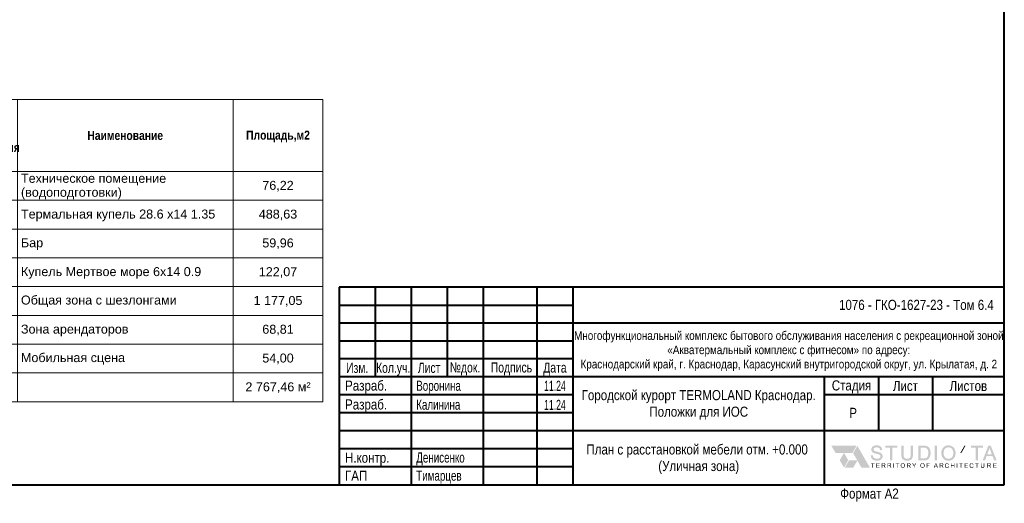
# Model space of a CAD drawing. Header units: millimetres. Extents: x 0 to 415, y 0 to 589.
# Tile 2 of 40: x 141 to 415, y 0 to 134. Entities that reach past the tile are written whole.
import ezdxf
from ezdxf.xclip import XClip

# ---------------------------------------------------------------- set-up
doc = ezdxf.new("R2010")
doc.units = ezdxf.units.MM
doc.header["$MEASUREMENT"] = 0
doc.header["$XCLIPFRAME"] = 0
doc.styles.add('СГЕНЕРИР_СТИЛЬ_1', font='txt')
doc.styles.add('СГЕНЕРИР_СТИЛЬ_2', font='txt')
doc.styles.add('СГЕНЕРИР_СТИЛЬ_3', font='txt')

# ---------------------------------------------------------------- blocks, each defined once
blk = doc.blocks.new('Чертеж_1_1', base_point=(124.47, 64.34))
at = {"color": 7, "linetype": 'Continuous', "lineweight": 15}
for p, q in [((23.47, 112.13), (123.47, 112.13)), ((23.47, 112.13), (23.47, 92.13)), ((38.47, 112.13), (38.47, 92.13)), ((98.47, 112.13), (98.47, 92.13)), ((123.47, 112.13), (123.47, 92.13)), ((125.47, 112.13), (225.47, 112.13)), ((125.47, 112.13), (125.47, 92.13)), ((140.47, 112.13), (140.47, 92.13)), ((200.47, 112.13), (200.47, 92.13)), ((225.47, 112.13), (225.47, 92.13)), ((23.47, 92.13), (38.47, 92.13)), ((23.47, 92.13), (38.47, 92.13)), ((23.47, 92.13), (23.47, 84.13)), ((38.47, 92.13), (38.47, 84.13)), ((38.47, 92.13), (98.47, 92.13)), ((38.47, 92.13), (98.47, 92.13)), ((38.47, 92.13), (38.47, 84.13)), ((98.47, 92.13), (98.47, 84.13)), ((98.47, 92.13), (123.47, 92.13)), ((98.47, 92.13), (123.47, 92.13)), ((98.47, 92.13), (98.47, 84.13)), ((123.47, 92.13), (123.47, 84.13)), ((125.47, 92.13), (140.47, 92.13)), ((125.47, 92.13), (140.47, 92.13)), ((125.47, 92.13), (125.47, 84.13)), ((140.47, 92.13), (140.47, 84.13)), ((140.47, 92.13), (200.47, 92.13)), ((140.47, 92.13), (200.47, 92.13)), ((140.47, 92.13), (140.47, 84.13)), ((200.47, 92.13), (200.47, 84.13)), ((200.47, 92.13), (225.47, 92.13)), ((200.47, 92.13), (225.47, 92.13)), ((200.47, 92.13), (200.47, 84.13)), ((225.47, 92.13), (225.47, 84.13)), ((23.47, 84.13), (38.47, 84.13)), ((23.47, 84.13), (38.47, 84.13)), ((23.47, 84.13), (23.47, 76.13)), ((38.47, 84.13), (38.47, 76.13)), ((38.47, 84.13), (98.47, 84.13)), ((38.47, 84.13), (98.47, 84.13)), ((38.47, 84.13), (38.47, 76.13)), ((98.47, 84.13), (98.47, 76.13)), ((98.47, 84.13), (123.47, 84.13)), ((98.47, 84.13), (123.47, 84.13)), ((98.47, 84.13), (98.47, 76.13)), ((123.47, 84.13), (123.47, 76.13)), ((125.47, 84.13), (140.47, 84.13)), ((125.47, 84.13), (140.47, 84.13)), ((125.47, 84.13), (125.47, 76.13)), ((140.47, 84.13), (140.47, 76.13)), ((140.47, 84.13), (200.47, 84.13)), ((140.47, 84.13), (200.47, 84.13)), ((140.47, 84.13), (140.47, 76.13)), ((200.47, 84.13), (200.47, 76.13)), ((200.47, 84.13), (225.47, 84.13)), ((200.47, 84.13), (225.47, 84.13)), ((200.47, 84.13), (200.47, 76.13)), ((225.47, 84.13), (225.47, 76.13)), ((23.47, 76.13), (38.47, 76.13)), ((23.47, 76.13), (38.47, 76.13)), ((23.47, 76.13), (23.47, 68.13)), ((38.47, 76.13), (38.47, 68.13)), ((38.47, 76.13), (98.47, 76.13)), ((38.47, 76.13), (98.47, 76.13)), ((38.47, 76.13), (38.47, 68.13)), ((98.47, 76.13), (98.47, 68.13)), ((98.47, 76.13), (123.47, 76.13)), ((98.47, 76.13), (123.47, 76.13)), ((98.47, 76.13), (98.47, 68.13)), ((123.47, 76.13), (123.47, 68.13)), ((125.47, 76.13), (140.47, 76.13)), ((125.47, 76.13), (140.47, 76.13)), ((125.47, 76.13), (125.47, 68.13)), ((140.47, 76.13), (140.47, 68.13)), ((140.47, 76.13), (200.47, 76.13)), ((140.47, 76.13), (200.47, 76.13)), ((140.47, 76.13), (140.47, 68.13)), ((200.47, 76.13), (200.47, 68.13)), ((200.47, 76.13), (225.47, 76.13)), ((200.47, 76.13), (225.47, 76.13)), ((200.47, 76.13), (200.47, 68.13)), ((225.47, 76.13), (225.47, 68.13)), ((23.47, 68.13), (38.47, 68.13)), ((23.47, 68.13), (38.47, 68.13)), ((23.47, 68.13), (23.47, 60.13)), ((38.47, 68.13), (38.47, 60.13)), ((38.47, 68.13), (98.47, 68.13)), ((38.47, 68.13), (98.47, 68.13)), ((38.47, 68.13), (38.47, 60.13)), ((98.47, 68.13), (98.47, 60.13)), ((98.47, 68.13), (123.47, 68.13)), ((98.47, 68.13), (123.47, 68.13)), ((98.47, 68.13), (98.47, 60.13)), ((123.47, 68.13), (123.47, 60.13)), ((125.47, 68.13), (140.47, 68.13)), ((125.47, 68.13), (140.47, 68.13)), ((125.47, 68.13), (125.47, 60.13)), ((140.47, 68.13), (140.47, 60.13)), ((140.47, 68.13), (200.47, 68.13)), ((140.47, 68.13), (200.47, 68.13)), ((140.47, 68.13), (140.47, 60.13)), ((200.47, 68.13), (200.47, 60.13)), ((200.47, 68.13), (225.47, 68.13)), ((200.47, 68.13), (225.47, 68.13)), ((200.47, 68.13), (200.47, 60.13)), ((225.47, 68.13), (225.47, 60.13)), ((23.47, 60.13), (38.47, 60.13)), ((23.47, 60.13), (38.47, 60.13)), ((23.47, 60.13), (23.47, 52.13)), ((38.47, 60.13), (38.47, 52.13)), ((38.47, 60.13), (98.47, 60.13)), ((38.47, 60.13), (98.47, 60.13)), ((38.47, 60.13), (38.47, 52.13)), ((98.47, 60.13), (98.47, 52.13)), ((98.47, 60.13), (123.47, 60.13)), ((98.47, 60.13), (123.47, 60.13)), ((98.47, 60.13), (98.47, 52.13)), ((123.47, 60.13), (123.47, 52.13)), ((125.47, 60.13), (140.47, 60.13)), ((125.47, 60.13), (140.47, 60.13)), ((125.47, 60.13), (125.47, 52.13)), ((140.47, 60.13), (140.47, 52.13)), ((140.47, 60.13), (200.47, 60.13)), ((140.47, 60.13), (200.47, 60.13)), ((140.47, 60.13), (140.47, 52.13)), ((200.47, 60.13), (200.47, 52.13)), ((200.47, 60.13), (225.47, 60.13)), ((200.47, 60.13), (225.47, 60.13)), ((200.47, 60.13), (200.47, 52.13)), ((225.47, 60.13), (225.47, 52.13)), ((23.47, 52.13), (38.47, 52.13)), ((23.47, 52.13), (38.47, 52.13)), ((23.47, 52.13), (23.47, 44.13)), ((38.47, 52.13), (38.47, 44.13)), ((38.47, 52.13), (98.47, 52.13)), ((38.47, 52.13), (98.47, 52.13)), ((38.47, 52.13), (38.47, 44.13)), ((98.47, 52.13), (98.47, 44.13)), ((98.47, 52.13), (123.47, 52.13)), ((98.47, 52.13), (123.47, 52.13)), ((98.47, 52.13), (98.47, 44.13)), ((123.47, 52.13), (123.47, 44.13)), ((125.47, 52.13), (140.47, 52.13)), ((125.47, 52.13), (140.47, 52.13)), ((125.47, 52.13), (125.47, 44.13)), ((140.47, 52.13), (140.47, 44.13)), ((140.47, 52.13), (200.47, 52.13)), ((140.47, 52.13), (200.47, 52.13)), ((140.47, 52.13), (140.47, 44.13)), ((200.47, 52.13), (200.47, 44.13)), ((200.47, 52.13), (225.47, 52.13)), ((200.47, 52.13), (225.47, 52.13)), ((200.47, 52.13), (200.47, 44.13)), ((225.47, 52.13), (225.47, 44.13)), ((23.47, 44.13), (38.47, 44.13)), ((23.47, 44.13), (38.47, 44.13)), ((23.47, 44.13), (23.47, 36.13)), ((38.47, 44.13), (38.47, 36.13)), ((38.47, 44.13), (98.47, 44.13)), ((38.47, 44.13), (98.47, 44.13)), ((38.47, 44.13), (38.47, 36.13)), ((98.47, 44.13), (98.47, 36.13)), ((98.47, 44.13), (123.47, 44.13)), ((98.47, 44.13), (123.47, 44.13)), ((98.47, 44.13), (98.47, 36.13)), ((123.47, 44.13), (123.47, 36.13)), ((125.47, 44.13), (140.47, 44.13)), ((125.47, 44.13), (140.47, 44.13)), ((125.47, 44.13), (125.47, 36.13)), ((140.47, 44.13), (140.47, 36.13)), ((140.47, 44.13), (200.47, 44.13)), ((140.47, 44.13), (200.47, 44.13)), ((140.47, 44.13), (140.47, 36.13)), ((200.47, 44.13), (200.47, 36.13)), ((200.47, 44.13), (225.47, 44.13)), ((200.47, 44.13), (225.47, 44.13)), ((200.47, 44.13), (200.47, 36.13)), ((225.47, 44.13), (225.47, 36.13)), ((23.47, 36.13), (38.47, 36.13)), ((23.47, 36.13), (38.47, 36.13)), ((23.47, 36.13), (23.47, 28.13)), ((38.47, 36.13), (38.47, 28.13)), ((38.47, 36.13), (98.47, 36.13)), ((38.47, 36.13), (98.47, 36.13)), ((38.47, 36.13), (38.47, 28.13)), ((98.47, 36.13), (98.47, 28.13)), ((98.47, 36.13), (123.47, 36.13)), ((98.47, 36.13), (123.47, 36.13)), ((98.47, 36.13), (98.47, 28.13)), ((123.47, 36.13), (123.47, 28.13)), ((125.47, 36.13), (140.47, 36.13)), ((125.47, 36.13), (125.47, 28.13)), ((140.47, 36.13), (140.47, 28.13)), ((140.47, 36.13), (200.47, 36.13)), ((140.47, 36.13), (140.47, 28.13)), ((200.47, 36.13), (200.47, 28.13)), ((200.47, 36.13), (225.47, 36.13)), ((200.47, 36.13), (200.47, 28.13)), ((225.47, 36.13), (225.47, 28.13)), ((23.47, 28.13), (38.47, 28.13)), ((23.47, 28.13), (38.47, 28.13)), ((23.47, 28.13), (23.47, 20.13)), ((38.47, 28.13), (38.47, 20.13)), ((38.47, 28.13), (98.47, 28.13)), ((38.47, 28.13), (98.47, 28.13)), ((38.47, 28.13), (38.47, 20.13)), ((98.47, 28.13), (98.47, 20.13)), ((98.47, 28.13), (123.47, 28.13)), ((98.47, 28.13), (123.47, 28.13)), ((98.47, 28.13), (98.47, 20.13)), ((123.47, 28.13), (123.47, 20.13)), ((125.47, 28.13), (140.47, 28.13)), ((140.47, 28.13), (200.47, 28.13)), ((200.47, 28.13), (225.47, 28.13)), ((23.47, 20.13), (38.47, 20.13)), ((38.47, 20.13), (98.47, 20.13)), ((98.47, 20.13), (123.47, 20.13))]:
    blk.add_line(p, q, dxfattribs=at)
at = {"color": 7, "linetype": 'Continuous', "lineweight": 15, "char_height": 2.5}
for s, insert, width, attachment_point, line_spacing_factor, style in [('\\A1;{\\pqc;\\fArial Narrow|b1|i0|c204|p34;Номер помещения}', (30.97, 102.14), 13, 5, 1.782497, 'СГЕНЕРИР_СТИЛЬ_2'), ('\\A1;{\\pqc;\\fArial Narrow|b1|i0|c204|p34;Номер помещения}', (132.97, 102.14), 13, 5, 1.782497, 'СГЕНЕРИР_СТИЛЬ_2'), ('\\A1;{\\pql;\\fArial|b0|i0|c204|p38;Техническое помещение (водоподготовки)}', (141.47, 87.91), 58, 4, 0.930952, 'СГЕНЕРИР_СТИЛЬ_3')]:
    blk.add_mtext(s, dxfattribs=dict(at, insert=insert, width=width, attachment_point=attachment_point, line_spacing_factor=line_spacing_factor, style=style))
for s, insert, attachment_point, style in [('\\A1;{\\pqc;\\fArial Narrow|b1|i0|c204|p34;Наименование}', (68.47, 102.12), 5, 'СГЕНЕРИР_СТИЛЬ_2'), ('\\A1;{\\pqc;\\fArial Narrow|b1|i0|c204|p34;Площадь,м2}', (110.97, 101.86), 5, 'СГЕНЕРИР_СТИЛЬ_2'), ('\\A1;{\\pqc;\\fArial Narrow|b1|i0|c204|p34;Наименование}', (170.47, 102.12), 5, 'СГЕНЕРИР_СТИЛЬ_2'), ('\\A1;{\\pqc;\\fArial Narrow|b1|i0|c204|p34;Площадь,м2}', (212.97, 101.86), 5, 'СГЕНЕРИР_СТИЛЬ_2'), ('\\A1;{\\pqc;\\fArial|b0|i0|c204|p38;60}', (30.97, 88.25), 5, 'СГЕНЕРИР_СТИЛЬ_3'), ('\\A1;{\\pql;\\fArial|b0|i0|c204|p38;Зона столов}', (39.47, 88.25), 4, 'СГЕНЕРИР_СТИЛЬ_3'), ('\\A1;{\\pqc;\\fArial|b0|i0|c204|p38;246,13}', (110.97, 88.03), 5, 'СГЕНЕРИР_СТИЛЬ_3'), ('\\A1;{\\pqc;\\fArial|b0|i0|c204|p38;69}', (132.97, 88.25), 5, 'СГЕНЕРИР_СТИЛЬ_3'), ('\\A1;{\\pqc;\\fArial|b0|i0|c204|p38;76,22}', (212.97, 88.03), 5, 'СГЕНЕРИР_СТИЛЬ_3'), ('\\A1;{\\pqc;\\fArial|b0|i0|c204|p38;61}', (30.97, 80.25), 5, 'СГЕНЕРИР_СТИЛЬ_3'), ('\\A1;{\\pql;\\fArial|b0|i0|c204|p38;Зона лежаков парных}', (39.47, 79.93), 4, 'СГЕНЕРИР_СТИЛЬ_3'), ('\\A1;{\\pqc;\\fArial|b0|i0|c204|p38;240,08}', (110.97, 80.03), 5, 'СГЕНЕРИР_СТИЛЬ_3'), ('\\A1;{\\pqc;\\fArial|b0|i0|c204|p38;70}', (132.97, 80.25), 5, 'СГЕНЕРИР_СТИЛЬ_3'), ('\\A1;{\\pql;\\fArial|b0|i0|c204|p38;Термальная купель 28.6 х14 1.35}', (141.47, 79.91), 4, 'СГЕНЕРИР_СТИЛЬ_3'), ('\\A1;{\\pqc;\\fArial|b0|i0|c204|p38;488,63}', (212.97, 80.03), 5, 'СГЕНЕРИР_СТИЛЬ_3'), ('\\A1;{\\pqc;\\fArial|b0|i0|c204|p38;62}', (30.97, 72.25), 5, 'СГЕНЕРИР_СТИЛЬ_3'), ('\\A1;{\\pql;\\fArial|b0|i0|c204|p38;Душевая}', (39.47, 71.91), 4, 'СГЕНЕРИР_СТИЛЬ_3'), ('\\A1;{\\pqc;\\fArial|b0|i0|c204|p38;20,97}', (110.97, 72.03), 5, 'СГЕНЕРИР_СТИЛЬ_3'), ('\\A1;{\\pqc;\\fArial|b0|i0|c204|p38;71}', (132.97, 72.27), 5, 'СГЕНЕРИР_СТИЛЬ_3'), ('\\A1;{\\pql;\\fArial|b0|i0|c204|p38;Бар}', (141.47, 71.93), 4, 'СГЕНЕРИР_СТИЛЬ_3'), ('\\A1;{\\pqc;\\fArial|b0|i0|c204|p38;59,96}', (212.97, 72.03), 5, 'СГЕНЕРИР_СТИЛЬ_3'), ('\\A1;{\\pqc;\\fArial|b0|i0|c204|p38;63}', (30.97, 64.25), 5, 'СГЕНЕРИР_СТИЛЬ_3'), ('\\A1;{\\pql;\\fArial|b0|i0|c204|p38;C/у}', (39.47, 63.91), 4, 'СГЕНЕРИР_СТИЛЬ_3'), ('\\A1;{\\pqc;\\fArial|b0|i0|c204|p38;3,03}', (110.97, 64.03), 5, 'СГЕНЕРИР_СТИЛЬ_3'), ('\\A1;{\\pqc;\\fArial|b0|i0|c204|p38;72}', (132.97, 64.27), 5, 'СГЕНЕРИР_СТИЛЬ_3'), ('\\A1;{\\pql;\\fArial|b0|i0|c204|p38;Купель Мертвое море 6х14 0.9}', (141.47, 63.91), 4, 'СГЕНЕРИР_СТИЛЬ_3'), ('\\A1;{\\pqc;\\fArial|b0|i0|c204|p38;122,07}', (212.97, 64.03), 5, 'СГЕНЕРИР_СТИЛЬ_3'), ('\\A1;{\\pqc;\\fArial|b0|i0|c204|p38;64}', (30.97, 56.25), 5, 'СГЕНЕРИР_СТИЛЬ_3'), ('\\A1;{\\pqc;\\fArial|b0|i0|c204|p38;73}', (132.97, 56.25), 5, 'СГЕНЕРИР_СТИЛЬ_3'), ('\\A1;{\\pql;\\fArial|b0|i0|c204|p38;Общая зона с шезлонгами}', (141.47, 56.02), 4, 'СГЕНЕРИР_СТИЛЬ_3'), ('\\A1;{\\pql;\\fArial|b0|i0|c204|p38;Можжевеловая парная}', (39.47, 55.93), 4, 'СГЕНЕРИР_СТИЛЬ_3'), ('\\A1;{\\pqc;\\fArial|b0|i0|c204|p38;40,31}', (110.97, 56.03), 5, 'СГЕНЕРИР_СТИЛЬ_3'), ('\\A1;{\\pqc;\\fArial|b0|i0|c204|p38;1\xa0177,05}', (212.97, 56.03), 5, 'СГЕНЕРИР_СТИЛЬ_3'), ('\\A1;{\\pqc;\\fArial|b0|i0|c204|p38;65}', (30.97, 48.25), 5, 'СГЕНЕРИР_СТИЛЬ_3'), ('\\A1;{\\pqc;\\fArial|b0|i0|c204|p38;40,88}', (110.97, 48.03), 5, 'СГЕНЕРИР_СТИЛЬ_3'), ('\\A1;{\\pqc;\\fArial|b0|i0|c204|p38;74}', (132.97, 48.27), 5, 'СГЕНЕРИР_СТИЛЬ_3'), ('\\A1;{\\pqc;\\fArial|b0|i0|c204|p38;68,81}', (212.97, 48.03), 5, 'СГЕНЕРИР_СТИЛЬ_3'), ('\\A1;{\\pql;\\fArial|b0|i0|c204|p38;Русская "Сталевар"}', (39.47, 47.91), 4, 'СГЕНЕРИР_СТИЛЬ_3'), ('\\A1;{\\pql;\\fArial|b0|i0|c204|p38;Зона арендаторов}', (141.47, 47.93), 4, 'СГЕНЕРИР_СТИЛЬ_3'), ('\\A1;{\\pqc;\\fArial|b0|i0|c204|p38;66}', (30.97, 40.25), 5, 'СГЕНЕРИР_СТИЛЬ_3'), ('\\A1;{\\pql;\\fArial|b0|i0|c204|p38;Душевая}', (39.47, 39.91), 4, 'СГЕНЕРИР_СТИЛЬ_3'), ('\\A1;{\\pqc;\\fArial|b0|i0|c204|p38;39,27}', (110.97, 40.03), 5, 'СГЕНЕРИР_СТИЛЬ_3'), ('\\A1;{\\pqc;\\fArial|b0|i0|c204|p38;75}', (132.97, 40.25), 5, 'СГЕНЕРИР_СТИЛЬ_3'), ('\\A1;{\\pql;\\fArial|b0|i0|c204|p38;Мобильная сцена}', (141.47, 40.02), 4, 'СГЕНЕРИР_СТИЛЬ_3'), ('\\A1;{\\pqc;\\fArial|b0|i0|c204|p38;54,00}', (212.97, 40.03), 5, 'СГЕНЕРИР_СТИЛЬ_3'), ('\\A1;{\\pqc;\\fArial|b0|i0|c204|p38;67}', (30.97, 32.25), 5, 'СГЕНЕРИР_СТИЛЬ_3'), ('\\A1;{\\pql;\\fArial|b0|i0|c204|p38;Минеральная купель}', (39.47, 31.91), 4, 'СГЕНЕРИР_СТИЛЬ_3'), ('\\A1;{\\pqc;\\fArial|b0|i0|c204|p38;44,82}', (110.97, 32.03), 5, 'СГЕНЕРИР_СТИЛЬ_3'), ('\\A1;{\\pqc;\\fArial|b0|i0|c204|p38;2\xa0767,46 м²}', (212.97, 32.03), 5, 'СГЕНЕРИР_СТИЛЬ_3'), ('\\A1;{\\pqc;\\fArial|b0|i0|c204|p38;68}', (30.97, 24.25), 5, 'СГЕНЕРИР_СТИЛЬ_3'), ('\\A1;{\\pql;\\fArial|b0|i0|c204|p38;Минеральная купель}', (39.47, 23.91), 4, 'СГЕНЕРИР_СТИЛЬ_3'), ('\\A1;{\\pqc;\\fArial|b0|i0|c204|p38;45,23}', (110.97, 24.03), 5, 'СГЕНЕРИР_СТИЛЬ_3')]:
    blk.add_mtext(s, dxfattribs=dict(at, insert=insert, attachment_point=attachment_point, style=style))

msp = doc.modelspace()

# ---------------------------------------------------------------- hatches: boundary and pattern name
at = {"linetype": 'Continuous', "lineweight": 0, "true_color": 0x231f20}
for points in [[(368.05, 13.88), (372.75, 13.88), (373.92, 15.92), (366.88, 15.92)], [(370.4, 13.89), (369.22, 11.85), (370.4, 9.8), (371.58, 11.85)], [(372.95, 13.82), (375.29, 9.75), (377.65, 9.75), (374.13, 15.86)], [(380.98, 13.57, 0.077258), (380.76, 13.8, 0.059623), (380.44, 13.99, 0.036105), (380.09, 14.11, 0.014418), (379.54, 14.25, -0.014773), (379.2, 14.34, -0.021601), (378.97, 14.42, -0.033899), (378.83, 14.48, -0.057668), (378.75, 14.53, -0.212638), (378.61, 14.86, -0.120627), (378.66, 15.07, -0.104067), (378.81, 15.25, -0.061899), (378.94, 15.33, -0.046724), (379.09, 15.38, -0.060657), (379.49, 15.42, -0.066992), (379.89, 15.37, -0.105519), (380.17, 15.24, -0.109647), (380.35, 15.01, -0.085537), (380.44, 14.69), (380.44, 14.64), (381.04, 14.69), (381.04, 14.73, 0.136295), (380.83, 15.39, 0.077934), (380.6, 15.65, 0.070636), (380.28, 15.84, 0.055008), (379.91, 15.95, 0.045334), (379.47, 15.98, 0.046215), (379.08, 15.95, 0.052308), (378.71, 15.84, 0.070764), (378.41, 15.67, 0.080072), (378.19, 15.42, 0.146072), (378.01, 14.82, 0.142474), (378.15, 14.3, 0.072182), (378.34, 14.08, 0.059066), (378.6, 13.9, 0.043706), (378.91, 13.78, 0.019273), (379.39, 13.65, -0.007675), (379.85, 13.53, -0.024625), (380.11, 13.45, -0.052577), (380.32, 13.35, -0.083338), (380.45, 13.23, -0.165933), (380.55, 12.92, -0.156774), (380.45, 12.6, -0.081422), (380.31, 12.47, -0.062324), (380.12, 12.37, -0.051377), (379.87, 12.3, -0.041715), (379.59, 12.28, -0.103134), (378.99, 12.39, -0.061102), (378.76, 12.53, -0.079964), (378.6, 12.7, -0.067656), (378.5, 12.91, -0.051181), (378.44, 13.18), (378.44, 13.22), (377.85, 13.17), (377.85, 13.13, 0.139815), (378.08, 12.38, 0.147611), (378.68, 11.88, 0.058477), (379.11, 11.76, 0.043377), (379.62, 11.71, 0.050265), (380.04, 11.76, 0.056917), (380.42, 11.88, 0.067148), (380.73, 12.07, 0.074745), (380.97, 12.34, 0.14483), (381.16, 12.97, 0.149605)], [(381.92, 15.92), (381.92, 15.35), (383.25, 15.35), (383.25, 11.78), (383.88, 11.78), (383.88, 15.35), (385.21, 15.35), (385.21, 15.92)], [(388.98, 15.92), (388.98, 13.54, -0.023917), (388.96, 13.2, -0.034404), (388.92, 12.92, -0.05171), (388.84, 12.7, -0.07789), (388.74, 12.54, -0.071095), (388.6, 12.43, -0.057493), (388.42, 12.35, -0.043565), (388.2, 12.3, -0.032634), (387.94, 12.28, -0.057129), (387.63, 12.32, -0.072737), (387.38, 12.41, -0.173464), (387.06, 12.78, -0.062519), (386.99, 13.09, -0.031028), (386.97, 13.54), (386.97, 15.92), (386.34, 15.92), (386.34, 13.54, 0.037942), (386.38, 12.95, 0.060357), (386.5, 12.5, 0.171578), (387.03, 11.92, 0.072637), (387.45, 11.77, 0.052263), (387.98, 11.71, 0.058866), (388.52, 11.77, 0.080687), (388.95, 11.95, 0.076581), (389.26, 12.21, 0.084109), (389.46, 12.55, 0.05589), (389.57, 12.98, 0.035369), (389.6, 13.54), (389.6, 15.92)], [(395.66, 11.78), (396.28, 11.78), (396.28, 15.92), (395.66, 15.92)], [(403.93, 15.92), (402.76, 13.88), (403.05, 13.88), (404.22, 15.92)], [(405.74, 15.92), (405.74, 15.35), (407.07, 15.35), (407.07, 11.78), (407.7, 11.78), (407.7, 15.35), (409.03, 15.35), (409.03, 15.92)], [(374.13, 11.78), (371.78, 11.78), (370.6, 9.75), (372.96, 9.75)], [(378.32, 9.75), (378.48, 9.75), (378.48, 10.86), (378.9, 10.86), (378.9, 11), (377.9, 11), (377.9, 10.86), (378.32, 10.86)], [(379.41, 9.75), (380.34, 9.75), (380.34, 9.9), (379.57, 9.9), (379.57, 10.32), (380.27, 10.32), (380.27, 10.47), (379.57, 10.47), (379.57, 10.86), (380.31, 10.86), (380.31, 11), (379.41, 11)], [(384.14, 11), (384.14, 9.75), (384.3, 9.75), (384.3, 11)], [(385.22, 9.75), (385.38, 9.75), (385.38, 10.86), (385.8, 10.86), (385.8, 11), (384.8, 11), (384.8, 10.86), (385.22, 10.86)], [(389.84, 9.75), (390, 9.75), (390, 10.28), (390.51, 11), (390.31, 11), (390.07, 10.63, 0.014233), (389.93, 10.41, 0.016501), (389.8, 10.62), (389.56, 11), (389.36, 11), (389.84, 10.28)], [(393.4, 9.75), (393.56, 9.75), (393.56, 10.32), (394.15, 10.32), (394.15, 10.47), (393.56, 10.47), (393.56, 10.86), (394.24, 10.86), (394.24, 11), (393.4, 11)], [(399.43, 10.19, -0.072247), (399.38, 10.05, -0.0939), (399.3, 9.95, -0.174904), (399.06, 9.87, -0.135756), (398.85, 9.93, -0.165976), (398.71, 10.11, -0.093463), (398.66, 10.39, -0.081661), (398.7, 10.63, -0.157684), (398.84, 10.81, -0.156085), (399.08, 10.88, -0.162852), (399.29, 10.82, -0.090032), (399.36, 10.74, -0.064709), (399.41, 10.62), (399.58, 10.66, 0.162834), (399.4, 10.93, 0.087311), (399.25, 11, 0.073628), (399.08, 11.02, 0.125967), (398.78, 10.95, 0.150056), (398.56, 10.73, 0.119323), (398.49, 10.39, 0.100347), (398.55, 10.05, 0.149664), (398.75, 9.81, 0.082903), (398.89, 9.75, 0.06128), (399.08, 9.73, 0.169116), (399.41, 9.83, 0.089756), (399.52, 9.97, 0.073148), (399.6, 10.15)], [(400.14, 9.75), (400.31, 9.75), (400.31, 10.34), (400.96, 10.34), (400.96, 9.75), (401.13, 9.75), (401.13, 11), (400.96, 11), (400.96, 10.49), (400.31, 10.49), (400.31, 11), (400.14, 11)], [(401.77, 11), (401.77, 9.75), (401.93, 9.75), (401.93, 11)], [(402.88, 9.75), (403.05, 9.75), (403.05, 10.86), (403.46, 10.86), (403.46, 11), (402.47, 11), (402.47, 10.86), (402.88, 10.86)], [(403.97, 9.75), (404.91, 9.75), (404.91, 9.9), (404.14, 9.9), (404.14, 10.32), (404.83, 10.32), (404.83, 10.47), (404.14, 10.47), (404.14, 10.86), (404.88, 10.86), (404.88, 11), (403.97, 11)], [(406.28, 10.19, -0.072247), (406.23, 10.05, -0.0939), (406.15, 9.95, -0.174904), (405.91, 9.87, -0.135756), (405.7, 9.93, -0.165976), (405.55, 10.11, -0.093463), (405.5, 10.39, -0.081661), (405.54, 10.63, -0.157684), (405.68, 10.81, -0.156085), (405.92, 10.88, -0.162852), (406.13, 10.82, -0.090032), (406.2, 10.74, -0.064709), (406.26, 10.62), (406.42, 10.66, 0.162834), (406.24, 10.93, 0.087285), (406.1, 11, 0.073653), (405.93, 11.02, 0.125967), (405.62, 10.95, 0.150056), (405.41, 10.73, 0.119004), (405.33, 10.39, 0.100347), (405.4, 10.05, 0.149664), (405.59, 9.81, 0.082903), (405.74, 9.75, 0.06128), (405.92, 9.73, 0.169116), (406.26, 9.83, 0.089756), (406.37, 9.97, 0.073148), (406.44, 10.15)], [(407.3, 9.75), (407.47, 9.75), (407.47, 10.86), (407.88, 10.86), (407.88, 11), (406.89, 11), (406.89, 10.86), (407.3, 10.86)], [(409.3, 11), (409.3, 10.28, -0.059879), (409.28, 10.08, -0.128931), (409.22, 9.96, -0.128048), (409.12, 9.9, -0.077069), (408.96, 9.88, -0.129485), (408.78, 9.92, -0.17163), (408.68, 10.04, -0.062469), (408.65, 10.14, -0.031322), (408.65, 10.28), (408.65, 11), (408.48, 11), (408.48, 10.28, 0.037896), (408.49, 10.1, 0.061219), (408.53, 9.96, 0.172102), (408.69, 9.79, 0.072757), (408.82, 9.74, 0.05189), (408.98, 9.73, 0.058363), (409.14, 9.74, 0.081909), (409.27, 9.8, 0.1634), (409.42, 9.98, 0.056571), (409.46, 10.11, 0.035367), (409.47, 10.28), (409.47, 11)], [(411.94, 9.75), (412.88, 9.75), (412.88, 9.9), (412.11, 9.9), (412.11, 10.32), (412.8, 10.32), (412.8, 10.47), (412.11, 10.47), (412.11, 10.86), (412.85, 10.86), (412.85, 11), (411.94, 11)]]:
    msp.add_hatch(color=250, dxfattribs=at).paths.add_polyline_path(points)
h = msp.add_hatch(color=250, dxfattribs=at)
h.paths.add_polyline_path([(392.5, 15.92), (391.06, 15.92), (391.06, 11.78), (392.56, 11.78, 0.026399), (392.92, 11.8, 0.033428), (393.22, 11.85, 0.03985), (393.49, 11.94, 0.048439), (393.72, 12.06, 0.048872), (393.92, 12.22, 0.040512), (394.1, 12.44, 0.046806), (394.26, 12.71, 0.036338), (394.38, 13.04, 0.04035), (394.47, 13.43, 0.032799), (394.49, 13.87, 0.041094), (394.45, 14.39, 0.049635), (394.33, 14.85, 0.127875), (393.84, 15.56, 0.119864), (393.23, 15.86, 0.037083), (392.92, 15.9, 0.020021)])
h.paths.add_polyline_path([(391.69, 12.35), (391.69, 15.35), (392.49, 15.35, -0.029385), (392.89, 15.33, -0.06328), (393.17, 15.27, -0.091843), (393.43, 15.11, -0.072142), (393.65, 14.83, -0.084517), (393.8, 14.43, -0.052177), (393.85, 13.88, -0.033844), (393.82, 13.46, -0.045586), (393.75, 13.11, -0.05101), (393.62, 12.83, -0.065414), (393.46, 12.62, -0.065749), (393.31, 12.5, -0.051338), (393.12, 12.42, -0.050281), (392.85, 12.36, -0.029327), (392.5, 12.35)], flags=0)
h = msp.add_hatch(color=250, dxfattribs=at)
h.paths.add_polyline_path([(397.52, 14.28, 0.037848), (397.49, 13.8, 0.113785), (397.72, 12.77, 0.143367), (398.42, 12, 0.07135), (398.92, 11.79, 0.066116), (399.47, 11.71, 0.125927), (400.47, 11.97, 0.150578), (401.19, 12.72, 0.063001), (401.38, 13.25, 0.055686), (401.45, 13.84, 0.053756), (401.39, 14.43, 0.060939), (401.21, 14.95, 0.145245), (400.5, 15.71, 0.069022), (400.01, 15.92, 0.064809), (399.47, 15.98, 0.045592), (399.05, 15.95, 0.051258), (398.68, 15.84, 0.106346), (398.04, 15.4, 0.107386), (397.63, 14.71, 0.045202)])
h.paths.add_polyline_path([(398.13, 13.79, -0.032453), (398.16, 14.2, -0.043219), (398.23, 14.55, -0.056895), (398.35, 14.83, -0.070271), (398.53, 15.05, -0.192571), (399.47, 15.43, -0.140702), (400.17, 15.24, -0.146358), (400.64, 14.69, -0.058887), (400.76, 14.3, -0.047702), (400.81, 13.84, -0.035003), (400.78, 13.49, -0.042947), (400.71, 13.17, -0.108508), (400.43, 12.67, -0.106076), (400, 12.36, -0.100951), (399.47, 12.26, -0.207576), (398.51, 12.67, -0.10666), (398.23, 13.15, -0.044639), (398.16, 13.45, -0.037342)], flags=0)
h = msp.add_hatch(color=250, dxfattribs=at)
h.paths.add_polyline_path([(410.56, 15.92), (408.97, 11.78), (409.64, 11.78), (410.08, 13.01), (411.72, 13.01), (412.19, 11.78), (412.89, 11.78), (411.21, 15.92)])
h.paths.add_polyline_path([(410.27, 13.53), (410.69, 14.66, 0.027967), (410.88, 15.28, 0.011265), (411.12, 14.59), (411.52, 13.53)], flags=0)
h = msp.add_hatch(color=250, dxfattribs=at)
h.paths.add_polyline_path([(381.47, 11), (380.91, 11), (380.91, 9.75), (381.08, 9.75), (381.08, 10.31), (381.27, 10.31, -0.05098), (381.36, 10.3, -0.082644), (381.44, 10.27, -0.083235), (381.52, 10.18, -0.023026), (381.64, 10.01), (381.81, 9.75), (382.02, 9.75), (381.8, 10.09, 0.062925), (381.66, 10.26, 0.072245), (381.56, 10.32, 0.068822), (381.72, 10.36, 0.100943), (381.83, 10.44, 0.191789), (381.91, 10.66, 0.137555), (381.86, 10.85, 0.164963), (381.72, 10.97, 0.059827), (381.61, 11, 0.033075)])
h.paths.add_polyline_path([(381.43, 10.45), (381.08, 10.45), (381.08, 10.86), (381.47, 10.86, -0.068666), (381.59, 10.85, -0.113021), (381.68, 10.81, -0.214287), (381.74, 10.66, -0.144334), (381.71, 10.55, -0.163891), (381.61, 10.47, -0.087927)], flags=0)
h = msp.add_hatch(color=250, dxfattribs=at)
h.paths.add_polyline_path([(383.07, 11), (382.51, 11), (382.51, 9.75), (382.68, 9.75), (382.68, 10.31), (382.87, 10.31, -0.05098), (382.96, 10.3, -0.082644), (383.04, 10.27, -0.083235), (383.12, 10.18, -0.023026), (383.24, 10.01), (383.41, 9.75), (383.62, 9.75), (383.4, 10.09, 0.062925), (383.26, 10.26, 0.072245), (383.16, 10.32, 0.068822), (383.32, 10.36, 0.100943), (383.43, 10.44, 0.191789), (383.52, 10.66, 0.137555), (383.46, 10.85, 0.164963), (383.32, 10.97, 0.059827), (383.22, 11, 0.033075)])
h.paths.add_polyline_path([(383.03, 10.45), (382.68, 10.45), (382.68, 10.86), (383.08, 10.86, -0.068666), (383.2, 10.85, -0.113021), (383.28, 10.81, -0.214287), (383.34, 10.66, -0.144334), (383.31, 10.55, -0.163891), (383.21, 10.47, -0.087927)], flags=0)
h = msp.add_hatch(color=250, dxfattribs=at)
h.paths.add_polyline_path([(386.21, 10.64, 0.082811), (386.17, 10.36, 0.113394), (386.24, 10.05, 0.142889), (386.45, 9.81, 0.138415), (386.77, 9.73, 0.125928), (387.07, 9.8, 0.149998), (387.29, 10.03, 0.118615), (387.37, 10.37, 0.115002), (387.29, 10.71, 0.144861), (387.08, 10.94, 0.135122), (386.77, 11.03, 0.205764), (386.33, 10.85, 0.107732)])
h.paths.add_polyline_path([(386.34, 10.36, -0.076335), (386.37, 10.6, -0.12669), (386.47, 10.76, -0.192843), (386.77, 10.88, -0.141633), (386.99, 10.82, -0.146299), (387.14, 10.64, -0.106558), (387.2, 10.38, -0.078377), (387.17, 10.16, -0.108208), (387.07, 10, -0.210147), (386.77, 9.87, -0.207787), (386.46, 10, -0.106023), (386.37, 10.15, -0.0824)], flags=0)
h = msp.add_hatch(color=250, dxfattribs=at)
h.paths.add_polyline_path([(388.47, 11), (387.92, 11), (387.92, 9.75), (388.08, 9.75), (388.08, 10.31), (388.28, 10.31, -0.050573), (388.37, 10.3, -0.081931), (388.45, 10.27, -0.083235), (388.53, 10.18, -0.023026), (388.65, 10.01), (388.82, 9.75), (389.02, 9.75), (388.81, 10.09, 0.062936), (388.67, 10.26, 0.071392), (388.57, 10.32, 0.068822), (388.73, 10.36, 0.100943), (388.84, 10.44, 0.191789), (388.92, 10.66, 0.137555), (388.87, 10.85, 0.164733), (388.73, 10.97, 0.059587), (388.62, 11, 0.03309)])
h.paths.add_polyline_path([(388.44, 10.45), (388.08, 10.45), (388.08, 10.86), (388.48, 10.86, -0.068666), (388.6, 10.85, -0.113473), (388.69, 10.81, -0.214753), (388.75, 10.66, -0.144334), (388.72, 10.55, -0.16359), (388.62, 10.47, -0.087927)], flags=0)
h = msp.add_hatch(color=250, dxfattribs=at)
h.paths.add_polyline_path([(391.68, 10.64, 0.082811), (391.64, 10.36, 0.113394), (391.71, 10.05, 0.142889), (391.92, 9.81, 0.138415), (392.24, 9.73, 0.125928), (392.54, 9.8, 0.149998), (392.76, 10.03, 0.118615), (392.84, 10.37, 0.115002), (392.77, 10.71, 0.144861), (392.55, 10.94, 0.135122), (392.24, 11.03, 0.205764), (391.81, 10.85, 0.107732)])
h.paths.add_polyline_path([(391.81, 10.36, -0.076335), (391.84, 10.6, -0.12669), (391.94, 10.76, -0.192843), (392.24, 10.88, -0.141633), (392.47, 10.82, -0.146299), (392.62, 10.64, -0.106558), (392.67, 10.38, -0.078377), (392.64, 10.16, -0.108208), (392.55, 10, -0.210147), (392.24, 9.87, -0.207787), (391.93, 10, -0.106023), (391.84, 10.15, -0.0824)], flags=0)
h = msp.add_hatch(color=250, dxfattribs=at)
h.paths.add_polyline_path([(395.86, 11), (395.38, 9.75), (395.56, 9.75), (395.7, 10.13), (396.22, 10.13), (396.37, 9.75), (396.56, 9.75), (396.04, 11)])
h.paths.add_polyline_path([(396.17, 10.26), (395.74, 10.26), (395.88, 10.63, 0.039017), (395.95, 10.87, 0.020191), (396.04, 10.61)], flags=0)
h = msp.add_hatch(color=250, dxfattribs=at)
h.paths.add_polyline_path([(397.58, 11), (397.03, 11), (397.03, 9.75), (397.19, 9.75), (397.19, 10.31), (397.39, 10.31, -0.050573), (397.48, 10.3, -0.081931), (397.55, 10.27, -0.083235), (397.64, 10.18, -0.023026), (397.76, 10.01), (397.92, 9.75), (398.13, 9.75), (397.91, 10.09, 0.062936), (397.78, 10.26, 0.071392), (397.68, 10.32, 0.068822), (397.83, 10.36, 0.100943), (397.94, 10.44, 0.191789), (398.03, 10.66, 0.137555), (397.98, 10.85, 0.164733), (397.84, 10.97, 0.059587), (397.73, 11, 0.03309)])
h.paths.add_polyline_path([(397.55, 10.45), (397.19, 10.45), (397.19, 10.86), (397.59, 10.86, -0.068666), (397.71, 10.85, -0.113473), (397.79, 10.81, -0.214753), (397.86, 10.66, -0.144334), (397.83, 10.55, -0.16359), (397.73, 10.47, -0.087927)], flags=0)
h = msp.add_hatch(color=250, dxfattribs=at)
h.paths.add_polyline_path([(410.79, 11), (410.23, 11), (410.23, 9.75), (410.4, 9.75), (410.4, 10.31), (410.59, 10.31, -0.050573), (410.68, 10.3, -0.081931), (410.76, 10.27, -0.083839), (410.84, 10.18, -0.023626), (410.96, 10.01), (411.13, 9.75), (411.34, 9.75), (411.12, 10.09, 0.062936), (410.98, 10.26, 0.071392), (410.88, 10.32, 0.068822), (411.04, 10.36, 0.100943), (411.15, 10.44, 0.191789), (411.24, 10.66, 0.137555), (411.18, 10.85, 0.164733), (411.04, 10.97, 0.059587), (410.94, 11, 0.03309)])
h.paths.add_polyline_path([(410.76, 10.45), (410.4, 10.45), (410.4, 10.86), (410.8, 10.86, -0.068666), (410.92, 10.85, -0.113473), (411, 10.81, -0.214753), (411.07, 10.66, -0.144334), (411.03, 10.55, -0.16359), (410.93, 10.47, -0.087927)], flags=0)

# ---------------------------------------------------------------- linework, layer by layer
at = {"color": 7, "linetype": 'Continuous', "lineweight": 40}
for p, q in [((415, 5), (415, 589)), ((415, 60), (230, 60)), ((230, 60), (230, 5)), ((240, 60), (240, 35)), ((250, 60), (250, 5)), ((260, 60), (260, 35)), ((270, 60), (270, 5)), ((285, 60), (285, 5)), ((295, 60), (295, 5)), ((230, 55), (295, 55)), ((415, 50), (230, 50)), ((230, 45), (295, 45)), ((295, 40), (230, 40)), ((415, 35), (230, 35)), ((365, 5), (365, 35)), ((380, 35), (380, 20)), ((395, 35), (395, 20)), ((295, 30), (230, 30)), ((415, 30), (365, 30)), ((295, 25), (230, 25)), ((295, 20), (230, 20)), ((415, 20), (295, 20)), ((295, 15), (230, 15)), ((295, 10), (230, 10)), ((0, 5), (415, 5))]:
    msp.add_line(p, q, dxfattribs=at)

# ---------------------------------------------------------------- block references
at = {"color": 161, "linetype": 'Continuous', "lineweight": 40, "true_color": 0x83aefe}
ref = msp.add_blockref('Чертеж_1_1', (124.47, 64.34), dxfattribs=at)
XClip(ref).set_block_clipping_path([(23.4633615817, 16.5421618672), (225.4833615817, 112.1373770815)])

# ---------------------------------------------------------------- texts
at = {"color": 7, "linetype": 'Continuous', "lineweight": 15, "insert": (412.08, 55.02), "char_height": 2.8, "attachment_point": 6, "style": 'СГЕНЕРИР_СТИЛЬ_1'}
msp.add_mtext('\\A1;{\\pqr;\\fArial Narrow|b0|i0|c204|p34;1076\\fArial Narrow|b0|i0|c204|p34; - \\fArial Narrow|b0|i0|c204|p34;ГКО-1627-23\\fArial Narrow|b0|i0|c204|p34; - \\fArial Narrow|b0|i0|c204|p34;Том 6.4}', dxfattribs=at)
at = {"color": 7, "linetype": 'Continuous', "lineweight": 15, "insert": (355.06, 42.18), "char_height": 2.4, "width": 120, "attachment_point": 5, "line_spacing_factor": 0.991289, "style": 'СГЕНЕРИР_СТИЛЬ_1'}
msp.add_mtext('\\A1;{\\pqc;\\fArial Narrow|b0|i0|c204|p34;Многофункциональный комплекс бытового обслуживания населения с рекреационной зоной «Акватермальный комплекс с фитнесом» по адресу\\fArial Narrow|b0|i0|c204|p34;:\\P\\pqc;\\fArial Narrow|b0|i0|c204|p34;Краснодарский край, г. Краснодар, Карасунский внутригородской округ, ул. Крылатая, д. 2}', dxfattribs=at)
at = {"color": 7, "linetype": 'Continuous', "lineweight": 40, "char_height": 2.8, "style": 'СГЕНЕРИР_СТИЛЬ_1'}
for s, insert, attachment_point in [('\\A1;{\\W0.900000x;\\pqc;\\fArial Narrow|b0|i0|c204|p34;Изм.}', (235, 37.51), 5), ('\\A1;{\\W0.900000x;\\pqc;\\fArial Narrow|b0|i0|c204|p34;Кол.уч.}', (245, 37.13), 5), ('\\A1;{\\W0.900000x;\\pqc;\\fArial Narrow|b0|i0|c204|p34;Лист}', (255, 37.51), 5), ('\\A1;{\\W0.900000x;\\pqc;\\fArial Narrow|b0|i0|c204|p34;№док.}', (265, 37.25), 5), ('\\A1;{\\W0.900000x;\\pqc;\\fArial Narrow|b0|i0|c204|p34; Подп\\fArial Narrow|b0|i0|c204|p34;ись}', (277.5, 37.25), 5), ('\\A1;{\\W0.900000x;\\pqc;\\fArial Narrow|b0|i0|c204|p34;Дата}', (290, 37.21), 5), ('\\A1;{\\pql;\\fArial Narrow|b0|i0|c204|p34;Разраб.}', (231.63, 32.18), 4), ('\\A1;{\\W0.850000x;\\pql;\\fArial Narrow|b0|i0|c204|p34;Воронина}', (251.42, 32.14), 4), ('\\A1;{\\W0.750000x;\\pqc;\\fArial Narrow|b0|i0|c204|p34;11\\fArial Narrow|b0|i0|c204|p34;.\\fArial Narrow|b0|i0|c204|p34;24}', (290, 32.54), 5), ('\\A1;{\\pqc;\\fArial Narrow|b0|i0|c204|p34;Стадия}', (372.5, 32.25), 5), ('\\A1;{\\pqc;\\fArial Narrow|b0|i0|c204|p34;Лист}', (387.5, 32.49), 5), ('\\A1;{\\pqc;\\fArial Narrow|b0|i0|c204|p34;Листов}', (405, 32.49), 5), ('\\A1;{\\pql;\\fArial Narrow|b0|i0|c204|p34;Разраб.}', (231.63, 26.94), 4), ('\\A1;{\\W0.850000x;\\pql;\\fArial Narrow|b0|i0|c204|p34;Калинина}', (251.42, 27.28), 4), ('\\A1;{\\W0.750000x;\\pqc;\\fArial Narrow|b0|i0|c204|p34;11\\fArial Narrow|b0|i0|c204|p34;.\\fArial Narrow|b0|i0|c204|p34;24}', (290, 27.24), 5), ('\\A1;{\\pqc;\\fArial Narrow|b0|i0|c204|p34; Р}', (372.5, 25.02), 5), ('\\A1;{\\pqc;\\fArial Narrow|b0|i0|c204|p34; }', (387.5, 25), 5), ('\\A1;{\\pql;\\fArial Narrow|b0|i0|c204|p34; }', (251.42, 22.52), 4), ('\\A1;{\\W0.850000x;\\pql;\\fArial Narrow|b0|i0|c204|p34; }', (251.42, 17.52), 4), ('\\A1;{\\pql;\\fArial Narrow|b0|i0|c204|p34;Н.контр\\fArial Narrow|b0|i0|c204|p34;.}', (231.63, 12.14), 4), ('\\A1;{\\pql;\\fArial Narrow|b0|i0|c204|p34; }', (251.42, 12.52), 4), ('\\A1;{\\W0.850000x;\\pql;\\fArial Narrow|b0|i0|c204|p34;Денисенко}', (251.42, 12.21), 4), ('\\A1;{\\pql;\\fArial Narrow|b0|i0|c204|p34;ГАП}', (231.63, 7.54), 4), ('\\A1;{\\W0.850000x;\\pql;\\fArial Narrow|b0|i0|c204|p34;Тимарцев}', (251.42, 7.14), 4), ('\\A1;{\\pqc;\\fArial Narrow|b0|i0|c204|p34;Формат А\\fArial Narrow|b0|i0|c204|p34;2}', (377.5, 2.16), 5)]:
    msp.add_mtext(s, dxfattribs=dict(at, insert=insert, attachment_point=attachment_point))
at = {"color": 7, "linetype": 'Continuous', "lineweight": 40, "insert": (330, 27.25), "char_height": 2.8, "attachment_point": 5, "line_spacing_factor": 0.986318, "style": 'СГЕНЕРИР_СТИЛЬ_1'}
msp.add_mtext('\\A1;{\\pqc;\\fArial Narrow|b0|i0|c204|p34;Городской курорт TERMOLAND Краснодар\\fArial Narrow|b0|i0|c204|p34;.\\P\\pqc;\\fArial Narrow|b0|i0|c204|p34;Положки для ИОС}', dxfattribs=at)
at = {"color": 7, "linetype": 'Continuous', "lineweight": 40, "insert": (330, 12.13), "char_height": 2.8, "width": 70, "attachment_point": 5, "line_spacing_factor": 0.98661, "style": 'СГЕНЕРИР_СТИЛЬ_1'}
msp.add_mtext('\\A1;{\\pqc;\\fArial Narrow|b0|i0|c204|p34;План с расстановкой мебели отм. +0.000  (Уличная зона)}', dxfattribs=at)

doc.saveas('drawing.dxf')
